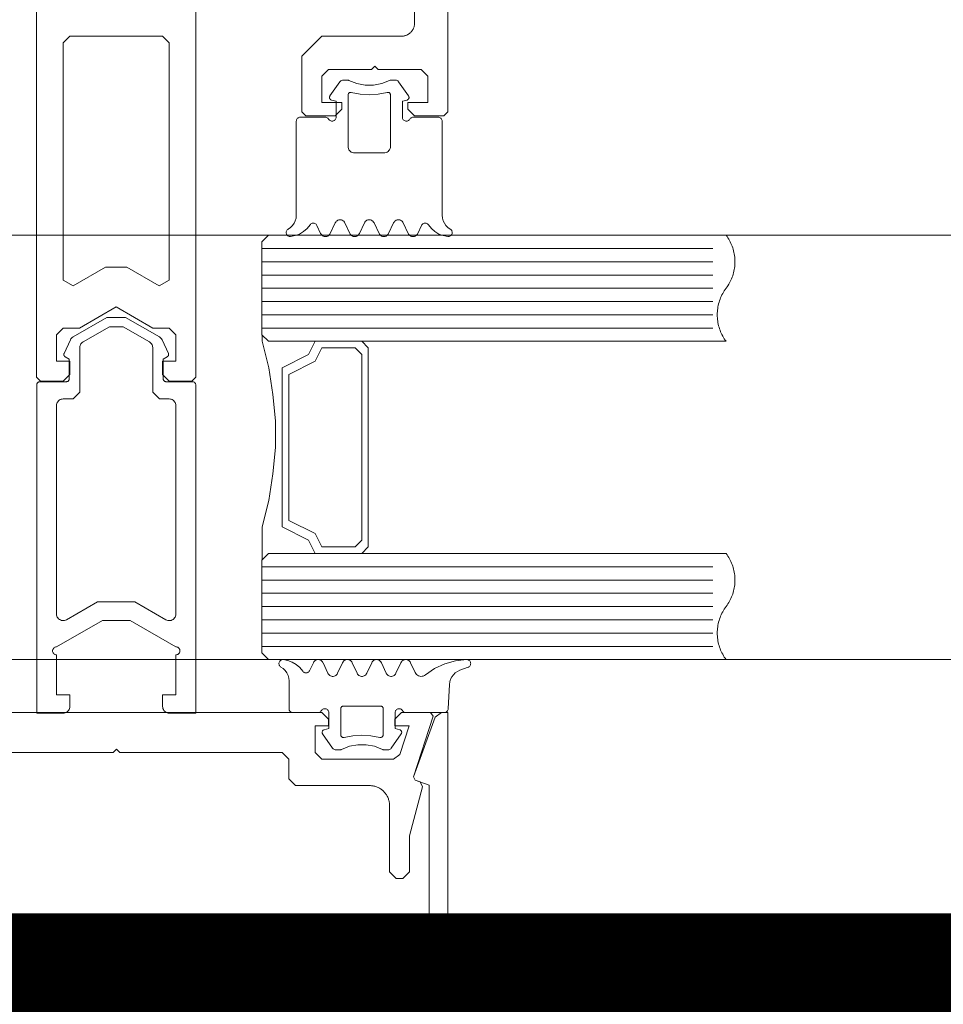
# Model space of a CAD drawing. Header units: millimetres. Extents: x 7483 to 13091, y 8111 to 13871.
# Tile 150 of 256: x 9749 to 9756, y 9220 to 9227. Entities that reach past the tile are written whole.
import ezdxf

# ---------------------------------------------------------------- set-up
doc = ezdxf.new("R2010")
doc.units = ezdxf.units.MM
doc.linetypes.add('DASHED2', pattern=[0.375, 0.25, -0.125])
doc.linetypes.add('DGN_STYLE_2', pattern=[30.2, 18.12, -12.08])
doc.layers.add('a___wymiary', color=7, linetype='Continuous', lineweight=5, true_color=0x000000)
doc.layers.add('wymiary', color=7, linetype='Continuous', lineweight=5, true_color=0xb2b2b2)
for name, color, linetype, lineweight in [('A_zaluzje', 7, 'Continuous', 15), ('CZ-SR', 106, 'Continuous', 13), ('drzwi', 30, 'Continuous', 20)]:
    doc.layers.add(name, color=color, linetype=linetype, lineweight=lineweight)
doc.layers.add('konstrukcja poglądowo', color=7, linetype='Continuous', lineweight=5, true_color=0xb2b2b2, plot=False)
doc.layers.add('Powierzchnie', color=21, linetype='DGN_STYLE_2', lineweight=15, plot=False)
doc.styles.add('Arial', font='arial.ttf')
doc.dimstyles.new('wymiary agp1', dxfattribs={"dimtxt": 16, "dimasz": 5, "dimexe": 30, "dimexo": 60, "dimgap": 1.8, "dimtad": 1, "dimdec": 3, "dimrnd": 0.5, "dimdsep": 46, "dimtxsty": 'Arial', "dimblk": 'znacznik', "dimcen": 1.5, "dimse1": 1, "dimse2": 1, "dimclrd": 256, "dimazin": 0, "dimtfac": 1, "dimtdec": 3, "dimtmove": 1, "dimatfit": 3, "dimldrblk": 'znacznik', "dimfxl": 0, "dimlwd": -1, "dimarcsym": 0})

# ---------------------------------------------------------------- blocks, each defined once
blk = doc.blocks.new('zw$58')
for p, q in [((6.352965, 6.757207), (6.278063, 6.650213)), ((6.870836, 6.650213), (6.795885, 6.757207)), ((6.179918, 5.673681), (6.20819, 5.613097)), ((6.2807, 5.613097), (6.3182, 5.693505)), ((6.390709, 5.693505), (6.428209, 5.613097)), ((6.50067, 5.613097), (6.53817, 5.693505)), ((6.61068, 5.693505), (6.64818, 5.613097)), ((6.72069, 5.613097), (6.75819, 5.693505)), ((6.8307, 5.693505), (6.8682, 5.613097)), ((6.940709, 5.613097), (6.968932, 5.673681)), ((5.765458, 5.500001), (9.165458, 5.500001)), ((5.765458, 5.400001), (9.165458, 5.400001)), ((5.765458, 5.300001), (9.165458, 5.300001)), ((5.765458, 5.200001), (9.165458, 5.200001)), ((5.765458, 5.100001), (9.165458, 5.100001)), ((5.765458, 5.000001), (9.165458, 5.000001)), ((5.765458, 4.900001), (9.165458, 4.900001)), ((5.266521, 4.470571), (5.266521, 1.995649)), ((5.765458, 3.100001), (9.165458, 3.100001)), ((5.765458, 3.000001), (9.165458, 3.000001)), ((5.765458, 2.900001), (9.165458, 2.900001)), ((5.765458, 2.800001), (9.165458, 2.800001)), ((5.765458, 2.700001), (9.165458, 2.700001)), ((5.765458, 2.600001), (9.165458, 2.600001)), ((5.765458, 2.500001), (9.165458, 2.500001)), ((6.125042, 2.31632), (6.153313, 2.376909)), ((6.225823, 2.376909), (6.263323, 2.296495)), ((6.335833, 2.296495), (6.373284, 2.376909)), ((6.445794, 2.376909), (6.483294, 2.296495)), ((6.555803, 2.296495), (6.593303, 2.376909)), ((6.665813, 2.376909), (6.703313, 2.296495)), ((6.775823, 2.296495), (6.813323, 2.376909)), ((7.319817, 2.341814), (7.257952, 2.319304)), ((7.17343, 2.233617), (7.17343, 2.233617)), ((7.179192, 2.212816), (7.169524, 2.028435)), ((7.17343, 2.138372), (7.17343, 2.138372)), ((6.36386, 2.04312), (6.36386, 2.04312)), ((6.768645, 1.995494), (6.768645, 1.995494)), ((6.768645, 1.900243), (6.768645, 1.900243)), ((6.22094, 1.852617), (6.22094, 1.852617)), ((6.298089, 1.732793), (6.223186, 1.839788)), ((6.81596, 1.839788), (6.741009, 1.732793))]:
    blk.add_line(p, q)
for points in [[(6.916666, 8.0002), (6.916666, 7.2002), (6.916571, 7.195838), (6.916285, 7.191485), (6.91581, 7.187147), (6.915147, 7.182835), (6.914296, 7.178556), (6.913259, 7.174318), (6.912038, 7.17013), (6.910635, 7.165998), (6.909054, 7.161932), (6.907297, 7.157938), (6.905367, 7.154025), (6.903269, 7.1502), (6.901005, 7.14647), (6.898581, 7.142842), (6.896001, 7.139324), (6.89327, 7.135921), (6.890394, 7.132641), (6.887377, 7.129489), (6.884225, 7.126472), (6.880945, 7.123596), (6.877542, 7.120865), (6.874024, 7.118285), (6.870396, 7.115861), (6.866666, 7.113598), (6.862841, 7.111499), (6.858928, 7.109569), (6.854934, 7.107812), (6.850868, 7.106231), (6.846737, 7.104828), (6.842548, 7.103608), (6.83831, 7.10257), (6.834031, 7.101719), (6.829719, 7.101056), (6.825382, 7.100581), (6.821028, 7.100295), (6.816666, 7.1002), (6.216666, 7.1002), (6.066666, 6.9502), (6.066666, 6.5302), (6.096666, 6.5002), (6.316666, 6.5002), (6.366666, 6.5502), (6.366666, 6.6002), (6.216666, 6.6002), (6.216666, 6.8002), (6.266666, 6.8502), (6.591666, 6.8502), (6.616666, 6.8752), (6.641666, 6.8502), (6.966666, 6.8502), (7.016666, 6.8002), (7.016666, 6.6002), (6.866666, 6.6002), (6.866666, 6.5502), (6.916666, 6.5002), (7.136666, 6.5002), (7.166666, 6.5302), (7.166666, 14.7502)], [(4.066062, 8.0002), (4.066062, 4.53), (4.096062, 4.5), (4.266062, 4.5), (4.316062, 4.55), (4.316062, 4.65), (4.216062, 4.65), (4.216062, 4.85), (4.266062, 4.9), (4.266062, 4.9), (4.389267, 4.9), (4.666062, 5.059808), (4.942857, 4.9), (5.066062, 4.9), (5.116062, 4.85), (5.116062, 4.65), (5.016062, 4.65), (5.016062, 4.55), (5.066062, 4.5), (5.236062, 4.5), (5.266062, 4.53), (5.266062, 8.0002)], [(6.420685, 6.766745), (6.41746, 6.768152), (6.414092, 6.769172), (6.410628, 6.769791), (6.407116, 6.77), (6.377526, 6.77), (6.371804, 6.769445), (6.366294, 6.767809), (6.361196, 6.765153), (6.356699, 6.761573), (6.352967, 6.757202)], [(6.420692, 6.766753), (6.47998, 6.743386), (6.542587, 6.731494), (6.606312, 6.731494), (6.668919, 6.743386), (6.728207, 6.766753)], [(6.795916, 6.757225), (6.792857, 6.760918), (6.789249, 6.764077), (6.785184, 6.766621), (6.780765, 6.768485), (6.776105, 6.769621), (6.771325, 6.77), (6.741783, 6.77), (6.738269, 6.769796), (6.734803, 6.769183), (6.731432, 6.768167), (6.728204, 6.766764)], [(6.268456, 6.475009), (6.271455, 6.470724), (6.275153, 6.467025), (6.279437, 6.464025), (6.284177, 6.461814), (6.289229, 6.460459), (6.29444, 6.460003), (6.299651, 6.460458), (6.304703, 6.46181), (6.309444, 6.46402), (6.313729, 6.467019), (6.317428, 6.470717), (6.320429, 6.475001), (6.32264, 6.47974), (6.323994, 6.484792), (6.32445, 6.490001), (6.32445, 6.610003), (6.289244, 6.619426)], [(6.278065, 6.650215), (6.276323, 6.647197), (6.275132, 6.643923), (6.274526, 6.640492), (6.274525, 6.637008), (6.275128, 6.633577), (6.276318, 6.630302), (6.278057, 6.627283), (6.280294, 6.624613), (6.282961, 6.622371), (6.285975, 6.620626), (6.289247, 6.61943)], [(6.439438, 6.676828), (6.435844, 6.677415), (6.432203, 6.67734), (6.428637, 6.676605), (6.425262, 6.675236), (6.422192, 6.673277), (6.419528, 6.670794), (6.417358, 6.667869), (6.415755, 6.664598), (6.414771, 6.661091), (6.41444, 6.657463), (6.41444, 6.27), (6.415199, 6.261318), (6.417455, 6.252899), (6.421138, 6.245), (6.426138, 6.237861), (6.4323, 6.231698), (6.43944, 6.226699), (6.447339, 6.223015), (6.455757, 6.22076), (6.46444, 6.22), (6.684459, 6.22), (6.693142, 6.22076), (6.70156, 6.223015), (6.709459, 6.226699), (6.716599, 6.231698), (6.722761, 6.237861), (6.727761, 6.245), (6.731444, 6.252899), (6.7337, 6.261318), (6.734459, 6.27), (6.734459, 6.657463), (6.734128, 6.661089), (6.733144, 6.664594), (6.731541, 6.667862), (6.729371, 6.670787), (6.726707, 6.67327), (6.723636, 6.675229), (6.720261, 6.6766), (6.716693, 6.677338), (6.71305, 6.677416), (6.709454, 6.676834)], [(6.439443, 6.676829), (6.506404, 6.663984), (6.57445, 6.659679), (6.642495, 6.663984), (6.709457, 6.676829)], [(6.880431, 6.474988), (6.87743, 6.470707), (6.87373, 6.467012), (6.869445, 6.464015), (6.864705, 6.461808), (6.859654, 6.460456), (6.854445, 6.460003), (6.849235, 6.46046), (6.844185, 6.461814), (6.839446, 6.464025), (6.835163, 6.467024), (6.831466, 6.470722), (6.828468, 6.475005), (6.826258, 6.479743), (6.824905, 6.484793), (6.82445, 6.490001), (6.82445, 6.610003), (6.859606, 6.619426)], [(6.859606, 6.619418), (6.862885, 6.620607), (6.865907, 6.622349), (6.86858, 6.624588), (6.870824, 6.627259), (6.87257, 6.630279), (6.873765, 6.633556), (6.874373, 6.636991), (6.874374, 6.640479), (6.87377, 6.643915), (6.872578, 6.647193), (6.870834, 6.650215)], [(5.963608, 5.646098), (5.980964, 5.65806), (5.995959, 5.672875), (6.00813, 5.690084), (6.017102, 5.709158), (6.022599, 5.729508), (6.02445, 5.750505), (6.02445, 6.460003), (6.024905, 6.465209), (6.026258, 6.470258), (6.028466, 6.474995), (6.031463, 6.479277), (6.035158, 6.482974), (6.039439, 6.485974), (6.044175, 6.488186), (6.049223, 6.489542), (6.05443, 6.490001), (6.242467, 6.490001), (6.247679, 6.489549), (6.252734, 6.488199), (6.257477, 6.485991), (6.261765, 6.482993), (6.265467, 6.479296), (6.26847, 6.475012)], [(7.185291, 5.646098), (7.167935, 5.65806), (7.15294, 5.672875), (7.140769, 5.690084), (7.131797, 5.709158), (7.1263, 5.729508), (7.12445, 5.750505), (7.12445, 6.460003), (7.123993, 6.465215), (7.122637, 6.470268), (7.120425, 6.475009), (7.117422, 6.479294), (7.11372, 6.482992), (7.109432, 6.48599), (7.104688, 6.488199), (7.099633, 6.489549), (7.09442, 6.490001), (6.906383, 6.490001), (6.901175, 6.489542), (6.896127, 6.488185), (6.89139, 6.485973), (6.887109, 6.482972), (6.883414, 6.479274), (6.880417, 6.474991)], [(5.963602, 5.646108), (5.959389, 5.643225), (5.955726, 5.639671), (5.952719, 5.635547), (5.950455, 5.630974), (5.948998, 5.626082), (5.948392, 5.621015), (5.948654, 5.615918), (5.949776, 5.61094), (5.951726, 5.606224), (5.954448, 5.601906), (5.957862, 5.598112), (5.961869, 5.594951), (5.966355, 5.592516), (5.971189, 5.590876), (5.97623, 5.590078), (5.981334, 5.590147)], [(5.981334, 5.590144), (6.015944, 5.596665), (6.048873, 5.609155), (6.079101, 5.627228), (6.10569, 5.650322), (6.127816, 5.677723)], [(6.179937, 5.673687), (6.177292, 5.678255), (6.173888, 5.68229), (6.169828, 5.685666), (6.16524, 5.688278), (6.160265, 5.690045), (6.155057, 5.690913), (6.149778, 5.690855), (6.14459, 5.689873), (6.139655, 5.687997), (6.135125, 5.685285), (6.131141, 5.681821), (6.127826, 5.677713)], [(6.390679, 5.693494), (6.387195, 5.699534), (6.382716, 5.704877), (6.377377, 5.70936), (6.371341, 5.712848), (6.364791, 5.715235), (6.357926, 5.716447), (6.350955, 5.716449), (6.344089, 5.71524), (6.337538, 5.712857), (6.3315, 5.709372), (6.326159, 5.704891), (6.321677, 5.699551), (6.31819, 5.693513)], [(6.610689, 5.693513), (6.607203, 5.699551), (6.602721, 5.704891), (6.597379, 5.709372), (6.591341, 5.712857), (6.58479, 5.71524), (6.577925, 5.716449), (6.570954, 5.716447), (6.564089, 5.715235), (6.557539, 5.712848), (6.551503, 5.70936), (6.546164, 5.704877), (6.541685, 5.699534), (6.538201, 5.693494)], [(6.830711, 5.693504), (6.827224, 5.699542), (6.82274, 5.704884), (6.817397, 5.709366), (6.811356, 5.712852), (6.804802, 5.715237), (6.797932, 5.716448), (6.790957, 5.716448), (6.784088, 5.715237), (6.777533, 5.712852), (6.771492, 5.709366), (6.766149, 5.704884), (6.761666, 5.699542), (6.758178, 5.693504)], [(7.021021, 5.677724), (7.017707, 5.681831), (7.013724, 5.685293), (7.009197, 5.688002), (7.004266, 5.689876), (6.999082, 5.690856), (6.993807, 5.690912), (6.988604, 5.690042), (6.983634, 5.688273), (6.979051, 5.685659), (6.974996, 5.682282), (6.971596, 5.678247), (6.968956, 5.673677)], [(7.021034, 5.677723), (7.043167, 5.650315), (7.069765, 5.627216), (7.100003, 5.609142), (7.132944, 5.596654), (7.167565, 5.590139)], [(7.167564, 5.590142), (7.172663, 5.590082), (7.177698, 5.590885), (7.182524, 5.592529), (7.187002, 5.594966), (7.191003, 5.598126), (7.194411, 5.601917), (7.197128, 5.606231), (7.199075, 5.610943), (7.200196, 5.615916), (7.200458, 5.621007), (7.199855, 5.626069), (7.198403, 5.630955), (7.196144, 5.635526), (7.193144, 5.639648), (7.189489, 5.643202), (7.185286, 5.646087)], [(6.208178, 5.613098), (6.211666, 5.607059), (6.216149, 5.601718), (6.221492, 5.597236), (6.227533, 5.593749), (6.234088, 5.591364), (6.240957, 5.590154), (6.247932, 5.590154), (6.254802, 5.591364), (6.261356, 5.593749), (6.267397, 5.597236), (6.27274, 5.601718), (6.277224, 5.607059), (6.280711, 5.613098)], [(6.4282, 5.613089), (6.431686, 5.607052), (6.436166, 5.601713), (6.441506, 5.597233), (6.447542, 5.593748), (6.454091, 5.591364), (6.460955, 5.590153), (6.467924, 5.590153), (6.474788, 5.591364), (6.481337, 5.593748), (6.487374, 5.597233), (6.492713, 5.601713), (6.497194, 5.607052), (6.50068, 5.613089)], [(6.648168, 5.613098), (6.651656, 5.607059), (6.656139, 5.601718), (6.661483, 5.597236), (6.667523, 5.593749), (6.674078, 5.591364), (6.680947, 5.590154), (6.687923, 5.590154), (6.694792, 5.591364), (6.701346, 5.593749), (6.707387, 5.597236), (6.71273, 5.601718), (6.717214, 5.607059), (6.720701, 5.613098)], [(6.86819, 5.613089), (6.871677, 5.607051), (6.876159, 5.601711), (6.8815, 5.59723), (6.887538, 5.593745), (6.894089, 5.591362), (6.900955, 5.590153), (6.907926, 5.590154), (6.914791, 5.591367), (6.921341, 5.593754), (6.927377, 5.597242), (6.932716, 5.601725), (6.937195, 5.607068), (6.940679, 5.613107)], [(5.767458, 3.152001), (5.767458, 3.400001), (5.817458, 3.600001), (5.847458, 3.800001), (5.867458, 4.000001), (5.867458, 4.200001), (5.847458, 4.400001), (5.817458, 4.600001), (5.767458, 4.800001), (5.767458, 4.848001)], [(5.817458, 4.800001), (6.167458, 4.800001), (6.117458, 4.700001), (5.917458, 4.600001), (5.917458, 3.400001), (6.117458, 3.300001), (6.167458, 3.200001), (5.817458, 3.200001)], [(5.926458, 2.399859), (5.921354, 2.399928), (5.916312, 2.399131), (5.911479, 2.39749), (5.906993, 2.395054), (5.902985, 2.391893), (5.899571, 2.388099), (5.89685, 2.383781), (5.8949, 2.379064), (5.893778, 2.374085), (5.893516, 2.368987), (5.894122, 2.363919), (5.895579, 2.359028), (5.897843, 2.354453), (5.900851, 2.350329), (5.904514, 2.346775), (5.908726, 2.343892)], [(6.07294, 2.312277), (6.050814, 2.339678), (6.024225, 2.362773), (5.993997, 2.380845), (5.961067, 2.393336), (5.926458, 2.399856)], [(6.225791, 2.3769), (6.222307, 2.382939), (6.217828, 2.388282), (6.212489, 2.392765), (6.206453, 2.396253), (6.199904, 2.398639), (6.193039, 2.399852), (6.186069, 2.399854), (6.179204, 2.398645), (6.172653, 2.396262), (6.166615, 2.392777), (6.161274, 2.388296), (6.156792, 2.382956), (6.153305, 2.376918)], [(6.445802, 2.376918), (6.442315, 2.382956), (6.437833, 2.388296), (6.432492, 2.392777), (6.426454, 2.396262), (6.419903, 2.398645), (6.413038, 2.399854), (6.406068, 2.399852), (6.399203, 2.398639), (6.392654, 2.396253), (6.386618, 2.392765), (6.381279, 2.388282), (6.3768, 2.382939), (6.373316, 2.3769)], [(6.665824, 2.376909), (6.662336, 2.382948), (6.657853, 2.388289), (6.65251, 2.392771), (6.646469, 2.396257), (6.639915, 2.398642), (6.633046, 2.399853), (6.626071, 2.399853), (6.619202, 2.398642), (6.612648, 2.396257), (6.606607, 2.392771), (6.601264, 2.388289), (6.596781, 2.382948), (6.593293, 2.376909)], [(6.885801, 2.3769), (6.882317, 2.382939), (6.877838, 2.388282), (6.872499, 2.392765), (6.866463, 2.396253), (6.859914, 2.398639), (6.853049, 2.399852), (6.846078, 2.399854), (6.839213, 2.398645), (6.832662, 2.396262), (6.826625, 2.392777), (6.821284, 2.388296), (6.816802, 2.382956), (6.813315, 2.376918)], [(6.885833, 2.376909), (6.920598, 2.302269), (6.925192, 2.294389), (6.931142, 2.287474), (6.938248, 2.281755), (6.946276, 2.277423), (6.954957, 2.274621), (6.964002, 2.273442), (6.973111, 2.273927), (6.98198, 2.276059), (6.990315, 2.279766), (6.997837, 2.284926)], [(7.309075, 2.399997), (7.225042, 2.391525), (7.143634, 2.36903), (7.067174, 2.333153), (6.997843, 2.284919)], [(7.319817, 2.341817), (7.32458, 2.344043), (7.328882, 2.347067), (7.332589, 2.350796), (7.335588, 2.355114), (7.337787, 2.359889), (7.339119, 2.364975), (7.339543, 2.370216), (7.339045, 2.37545), (7.337641, 2.380516), (7.335374, 2.38526), (7.332314, 2.389535), (7.328554, 2.393211), (7.324211, 2.396173), (7.319417, 2.398333), (7.314319, 2.399622), (7.309075, 2.400001)], [(6.213592, 2.01499), (6.210589, 2.010707), (6.206887, 2.007011), (6.2026, 2.004014), (6.197857, 2.001807), (6.192803, 2.000457), (6.187591, 2.000005), (5.999553, 2.000005), (5.994347, 2.000461), (5.9893, 2.001814), (5.984563, 2.004024), (5.980282, 2.007023), (5.976587, 2.010721), (5.97359, 2.015004), (5.971381, 2.019744), (5.970028, 2.024795), (5.969573, 2.030004), (5.969573, 2.239501), (5.967722, 2.260494), (5.962225, 2.280839), (5.953254, 2.299909), (5.941084, 2.317116), (5.926092, 2.331929), (5.908738, 2.343891)], [(6.072951, 2.312287), (6.076266, 2.308178), (6.08025, 2.304715), (6.08478, 2.302003), (6.089714, 2.300127), (6.094902, 2.299145), (6.100181, 2.299087), (6.105388, 2.299955), (6.110363, 2.301723), (6.114951, 2.304334), (6.11901, 2.30771), (6.122414, 2.311744), (6.125059, 2.316313)], [(7.257949, 2.319293), (7.239771, 2.310898), (7.223242, 2.299597), (7.208822, 2.285706), (7.196913, 2.269612), (7.187846, 2.251761), (7.181873, 2.232653), (7.179161, 2.212817)], [(6.263316, 2.296488), (6.266803, 2.290452), (6.271285, 2.285112), (6.276626, 2.280633), (6.282663, 2.277149), (6.289214, 2.274766), (6.296079, 2.273557), (6.303049, 2.273559), (6.309913, 2.274771), (6.316462, 2.277157), (6.322498, 2.280645), (6.327836, 2.285127), (6.332316, 2.290469), (6.3358, 2.296507)], [(6.483284, 2.296498), (6.486772, 2.29046), (6.491256, 2.28512), (6.496599, 2.280639), (6.502639, 2.277153), (6.509193, 2.274769), (6.516061, 2.273558), (6.523036, 2.273558), (6.529904, 2.274769), (6.536458, 2.277153), (6.542499, 2.280639), (6.547842, 2.28512), (6.552325, 2.29046), (6.555813, 2.296498)], [(6.703306, 2.296488), (6.706793, 2.290452), (6.711275, 2.285112), (6.716616, 2.280633), (6.722654, 2.277149), (6.729204, 2.274766), (6.736069, 2.273557), (6.743039, 2.273559), (6.749903, 2.274771), (6.756452, 2.277157), (6.762488, 2.280645), (6.767827, 2.285127), (6.772306, 2.290469), (6.77579, 2.296507)], [(6.234368, 1.87058), (6.269573, 1.880004), (6.269573, 2.000005), (6.269117, 2.005215), (6.267762, 2.010267), (6.265551, 2.015007), (6.26255, 2.019291), (6.258851, 2.022988), (6.254565, 2.025987), (6.249824, 2.028197), (6.244771, 2.029549), (6.239561, 2.030004), (6.23435, 2.029547), (6.229298, 2.028191), (6.224558, 2.02598), (6.220274, 2.022978), (6.216577, 2.019279), (6.213578, 2.014994)], [(6.654535, 1.813178), (6.658129, 1.812591), (6.661769, 1.812666), (6.665336, 1.8134), (6.66871, 1.814769), (6.67178, 1.816727), (6.674444, 1.81921), (6.676614, 1.822134), (6.678218, 1.825404), (6.679202, 1.82891), (6.679534, 1.832537), (6.679534, 2.030004), (6.679231, 2.033474), (6.67833, 2.036839), (6.676859, 2.039997), (6.674863, 2.042852), (6.672402, 2.045317), (6.66955, 2.047317), (6.666395, 2.048792), (6.663032, 2.049697), (6.659563, 2.050005), (6.379534, 2.050005), (6.376065, 2.049697), (6.372702, 2.048792), (6.369547, 2.047317), (6.366695, 2.045317), (6.364234, 2.042852), (6.362238, 2.039997), (6.360767, 2.036839), (6.359867, 2.033474), (6.359563, 2.030004), (6.359563, 1.832537), (6.359895, 1.82891), (6.36088, 1.825404), (6.362483, 1.822134), (6.364653, 1.81921), (6.367317, 1.816727), (6.370387, 1.814769), (6.373761, 1.8134), (6.377328, 1.812666), (6.380968, 1.812591), (6.384562, 1.813178)], [(6.825517, 2.015004), (6.822519, 2.019288), (6.818824, 2.022985), (6.814543, 2.025985), (6.809807, 2.028195), (6.80476, 2.029548), (6.799554, 2.030004), (6.794348, 2.029548), (6.7893, 2.028195), (6.784564, 2.025985), (6.780284, 2.022986), (6.776588, 2.019288), (6.773591, 2.015005), (6.771382, 2.010265), (6.770029, 2.005214), (6.769573, 2.000005), (6.769573, 1.880004), (6.804729, 1.87058)], [(6.825542, 2.015011), (6.828539, 2.010729), (6.832234, 2.007032), (6.836515, 2.004032), (6.841251, 2.001821), (6.846299, 2.000465), (6.851507, 2.000005), (7.139544, 2.000005), (7.144585, 2.000427), (7.149484, 2.00169), (7.154101, 2.003759), (7.158305, 2.006573), (7.161976, 2.010053), (7.16501, 2.014101), (7.167321, 2.0186), (7.168842, 2.023424), (7.169532, 2.028435)], [(2.408003, 0.160956), (4.666666, 0.182364), (6.925329, 0.160956), (6.929718, 0.161011), (6.934101, 0.161258), (6.938468, 0.161697), (6.942812, 0.162328), (6.947123, 0.163149), (6.951395, 0.164158), (6.955619, 0.165353), (6.959785, 0.166733), (6.963888, 0.168294), (6.967917, 0.170034), (6.971867, 0.171948), (6.975729, 0.174035), (6.979495, 0.176289), (6.983159, 0.178705), (6.986714, 0.181281), (6.990152, 0.18401), (6.993466, 0.186887), (6.996652, 0.189907), (6.999702, 0.193063), (7.00261, 0.196351), (7.005371, 0.199763), (7.00798, 0.203292), (7.010432, 0.206933), (7.012721, 0.210678), (7.014844, 0.21452), (7.016796, 0.218451), (7.018574, 0.222464), (7.020174, 0.226552), (7.021593, 0.230705), (7.022829, 0.234917), (7.023878, 0.239179), (7.024739, 0.243483), (7.025411, 0.247821), (7.025892, 0.252183), (7.026181, 0.256563), (7.026277, 0.260952), (7.026277, 1.452461), (6.919826, 1.491206), (6.907872, 1.516841), (7.071754, 1.967101), (7.118738, 2), (7.166666, 2), (7.166666, 0.25), (7.166428, 0.239095), (7.165715, 0.228211), (7.164527, 0.217369), (7.162868, 0.206588), (7.16074, 0.19589), (7.158147, 0.185295), (7.155095, 0.174824), (7.151589, 0.164495), (7.147636, 0.154329), (7.143243, 0.144346), (7.138419, 0.134563), (7.133172, 0.125), (7.127514, 0.115675), (7.121454, 0.106606), (7.115004, 0.09781), (7.108177, 0.089303), (7.100985, 0.081103), (7.093443, 0.073223), (7.085564, 0.065681), (7.077363, 0.058489), (7.068856, 0.051662), (7.06006, 0.045212), (7.050991, 0.039152), (7.041666, 0.033494), (7.032103, 0.028247), (7.022321, 0.023423), (7.012337, 0.01903), (7.002171, 0.015077), (6.991842, 0.011571), (6.981371, 0.008519), (6.970776, 0.005926), (6.960078, 0.003798), (6.949298, 0.002139), (6.938455, 0.000951), (6.927571, 0.000238), (6.916666, 0), (2.416666, 0)], [(3.417637, 1.7), (4.642637, 1.7), (4.667637, 1.725), (4.692637, 1.7), (5.917637, 1.7), (5.967637, 1.65), (5.967637, 1.5), (6.017637, 1.45), (6.577637, 1.45), (6.58418, 1.449857), (6.59071, 1.449429), (6.597216, 1.448717), (6.603684, 1.447721), (6.610103, 1.446445), (6.61646, 1.444889), (6.622743, 1.443058), (6.62894, 1.440954), (6.635039, 1.438582), (6.64103, 1.435946), (6.646899, 1.433052), (6.652637, 1.429904), (6.658232, 1.426509), (6.663673, 1.422873), (6.668951, 1.419003), (6.674055, 1.414907), (6.678975, 1.410592), (6.683703, 1.406066), (6.688229, 1.401339), (6.692544, 1.396418), (6.69664, 1.391314), (6.70051, 1.386037), (6.704146, 1.380595), (6.707541, 1.375), (6.710689, 1.369262), (6.713583, 1.363393), (6.716219, 1.357403), (6.718591, 1.351303), (6.720694, 1.345106), (6.722526, 1.338823), (6.724081, 1.332466), (6.725358, 1.326047), (6.726354, 1.319579), (6.727066, 1.313073), (6.727494, 1.306543), (6.727637, 1.3), (6.727637, 0.8), (6.777637, 0.75), (6.827637, 0.75), (6.877637, 0.8), (6.877637, 1.072408), (6.976615, 1.441798), (6.957863, 1.477766), (6.920819, 1.491198), (6.908608, 1.516156), (7.056666, 1.973844), (7.037637, 2), (6.817637, 2), (6.767637, 1.95), (6.767637, 1.900499), (6.875286, 1.900499), (6.805448, 1.684611), (6.757875, 1.65), (6.217637, 1.65), (6.167637, 1.7), (6.167637, 1.900499), (6.267637, 1.900499), (6.267637, 1.95), (6.217637, 2), (3.117637, 2)], [(6.234371, 1.87057), (6.231099, 1.869375), (6.228084, 1.86763), (6.225418, 1.865388), (6.223181, 1.862718), (6.221441, 1.859699), (6.220252, 1.856425), (6.219648, 1.852994), (6.21965, 1.84951), (6.220256, 1.846079), (6.221448, 1.842805), (6.223189, 1.839788)], [(6.81596, 1.8398), (6.817702, 1.842819), (6.818894, 1.846094), (6.819498, 1.849526), (6.819496, 1.853011), (6.818889, 1.856443), (6.817695, 1.859717), (6.815949, 1.862734), (6.813706, 1.865403), (6.811033, 1.867643), (6.808012, 1.869385), (6.804734, 1.870576)], [(6.654538, 1.813178), (6.587585, 1.826018), (6.519549, 1.830321), (6.451512, 1.826018), (6.384559, 1.813178)], [(6.298092, 1.732797), (6.301824, 1.728426), (6.306321, 1.724847), (6.311418, 1.722191), (6.316928, 1.720555), (6.322649, 1.72), (6.352239, 1.72), (6.355752, 1.720209), (6.359216, 1.720828), (6.362584, 1.721849), (6.36581, 1.723257)], [(6.673335, 1.723238), (6.614045, 1.746608), (6.551435, 1.758504), (6.487705, 1.758508), (6.425094, 1.74662), (6.365801, 1.723258)], [(6.673326, 1.723237), (6.676555, 1.721833), (6.679926, 1.720818), (6.683392, 1.720204), (6.686907, 1.72), (6.716448, 1.72), (6.722167, 1.720551), (6.727675, 1.722183), (6.732772, 1.724837), (6.737269, 1.728415), (6.741001, 1.732786)]]:
    blk.add_lwpolyline(points)
for points in [[(4.341062, 5.218579), (4.585677, 5.359808), (4.746446, 5.359808), (4.991062, 5.218579), (5.066062, 5.26188), (5.066062, 7.0502), (5.016062, 7.1002), (4.316062, 7.1002), (4.266062, 7.0502), (4.266062, 5.26188), (4.341062, 5.218579)], [(5.815458, 4.800001), (9.265458, 4.800001), (9.25848, 4.80966), (9.251851, 4.819563), (9.245581, 4.829696), (9.239677, 4.840046), (9.234147, 4.850601), (9.228997, 4.861347), (9.224235, 4.87227), (9.219866, 4.883356), (9.215897, 4.894592), (9.212331, 4.905962), (9.209174, 4.917452), (9.20643, 4.929048), (9.204102, 4.940734), (9.202194, 4.952497), (9.200706, 4.96432), (9.199643, 4.976188), (9.199004, 4.988087), (9.198791, 5.000001), (9.199004, 5.011915), (9.199643, 5.023814), (9.200706, 5.035683), (9.202194, 5.047506), (9.204102, 5.059268), (9.20643, 5.070954), (9.209174, 5.08255), (9.212331, 5.09404), (9.215897, 5.10541), (9.219866, 5.116646), (9.224235, 5.127732), (9.228997, 5.138655), (9.234147, 5.149401), (9.239677, 5.159956), (9.245581, 5.170307), (9.251851, 5.18044), (9.25848, 5.190342), (9.265458, 5.200001), (9.272436, 5.20966), (9.279064, 5.219563), (9.285335, 5.229696), (9.291239, 5.240046), (9.296769, 5.250601), (9.301918, 5.261347), (9.306681, 5.27227), (9.311049, 5.283356), (9.315019, 5.294592), (9.318584, 5.305962), (9.321741, 5.317452), (9.324485, 5.329048), (9.326813, 5.340734), (9.328722, 5.352497), (9.330209, 5.36432), (9.331273, 5.376188), (9.331911, 5.388087), (9.332124, 5.400001), (9.331911, 5.411915), (9.331273, 5.423814), (9.330209, 5.435683), (9.328722, 5.447506), (9.326813, 5.459268), (9.324485, 5.470954), (9.321741, 5.48255), (9.318584, 5.49404), (9.315019, 5.50541), (9.311049, 5.516646), (9.306681, 5.527732), (9.301918, 5.538655), (9.296769, 5.549401), (9.291239, 5.559956), (9.285335, 5.570307), (9.279064, 5.58044), (9.272436, 5.590342), (9.265458, 5.600001), (5.815458, 5.600001), (5.765458, 5.550001), (5.765458, 4.850001), (5.815458, 4.800001)], [(4.091582, 4.49564), (4.291533, 4.49564), (4.294816, 4.495938), (4.2978, 4.496535), (4.300785, 4.497729), (4.30347, 4.49952), (4.305858, 4.501609), (4.307947, 4.503996), (4.309439, 4.506682), (4.310633, 4.509368), (4.311528, 4.512651), (4.311528, 4.515635), (4.311528, 4.665748), (4.281685, 4.68246), (4.278999, 4.684549), (4.276611, 4.686638), (4.274821, 4.689324), (4.273329, 4.692309), (4.272135, 4.695591), (4.271836, 4.698874), (4.271836, 4.702157), (4.272433, 4.70544), (4.273627, 4.708424), (4.321377, 4.811086), (4.325256, 4.817651), (4.329733, 4.82362), (4.335403, 4.828992), (4.34167, 4.83317), (4.595937, 4.98), (4.737395, 4.98), (4.991662, 4.83317), (4.997929, 4.828992), (5.003599, 4.82362), (5.008076, 4.817651), (5.011955, 4.811086), (5.059705, 4.708424), (5.060899, 4.70544), (5.061496, 4.702157), (5.061496, 4.698874), (5.061197, 4.695591), (5.060003, 4.692309), (5.058511, 4.689324), (5.056721, 4.686638), (5.054333, 4.684549), (5.051647, 4.68246), (5.021804, 4.665748), (5.021804, 4.515635), (5.021804, 4.512651), (5.022699, 4.509368), (5.023893, 4.506682), (5.025385, 4.503996), (5.027474, 4.501609), (5.029862, 4.49952), (5.032547, 4.497729), (5.035532, 4.496535), (5.038516, 4.495938), (5.041799, 4.49564), (5.24175, 4.49564), (5.24563, 4.495341), (5.24951, 4.494446), (5.253091, 4.492954), (5.256374, 4.490865), (5.259358, 4.488179), (5.261746, 4.485195), (5.263835, 4.481912), (5.265327, 4.478331), (5.266222, 4.474451), (5.266521, 4.470571), (5.266521, 1.995649), (5.066569, 1.995649), (5.05881, 1.996246), (5.051349, 1.998037), (5.043888, 2.001021), (5.037322, 2.005199), (5.031354, 2.010272), (5.02628, 2.016241), (5.022102, 2.022807), (5.019118, 2.030268), (5.017327, 2.037728), (5.01673, 2.045786), (5.01673, 2.135615), (5.116706, 2.135615), (5.116706, 2.435841), (5.121481, 2.436139), (5.125958, 2.437333), (5.130434, 2.439124), (5.134314, 2.441511), (5.137895, 2.444794), (5.140879, 2.448375), (5.143267, 2.452255), (5.145057, 2.456731), (5.146251, 2.461208), (5.14655, 2.465983), (5.146251, 2.470459), (5.145057, 2.475234), (5.143267, 2.479412), (5.140879, 2.48359), (5.137895, 2.487172), (5.134314, 2.490156), (5.130434, 2.492544), (5.125958, 2.494334), (5.121481, 2.495528), (5.116706, 2.495826), (4.770521, 2.695778), (4.562811, 2.695778), (4.216626, 2.495826), (4.211851, 2.495528), (4.207374, 2.494334), (4.202898, 2.492544), (4.199018, 2.490156), (4.195437, 2.487172), (4.192453, 2.48359), (4.190065, 2.479412), (4.188275, 2.475234), (4.187081, 2.470459), (4.186782, 2.465983), (4.187081, 2.461208), (4.188275, 2.456731), (4.190065, 2.452255), (4.192453, 2.448375), (4.195437, 2.444794), (4.199018, 2.441511), (4.202898, 2.439124), (4.207374, 2.437333), (4.211851, 2.436139), (4.216626, 2.435841), (4.216626, 2.135615), (4.316602, 2.135615), (4.316602, 2.045786), (4.316005, 2.037728), (4.314214, 2.030268), (4.31123, 2.022807), (4.307052, 2.016241), (4.301978, 2.010272), (4.29601, 2.005199), (4.289444, 2.001021), (4.281983, 1.998037), (4.274522, 1.996246), (4.266763, 1.995649), (4.066811, 1.995649), (4.066811, 4.470571), (4.06711, 4.474451), (4.068005, 4.478331), (4.069497, 4.481912), (4.071586, 4.485195), (4.073974, 4.488179), (4.076958, 4.490865), (4.080241, 4.492954), (4.083822, 4.494446), (4.087702, 4.495341), (4.091582, 4.49564)], [(4.266763, 4.365522), (4.34167, 4.365522), (4.391807, 4.415659), (4.391807, 4.752294), (4.392106, 4.759755), (4.393896, 4.767216), (4.396582, 4.77408), (4.400462, 4.780645), (4.404938, 4.786316), (4.410609, 4.791389), (4.416577, 4.795567), (4.614738, 4.909868), (4.718594, 4.909868), (4.916755, 4.795567), (4.922723, 4.791389), (4.928394, 4.786316), (4.93287, 4.780645), (4.93675, 4.77408), (4.939436, 4.767216), (4.941226, 4.759755), (4.941525, 4.752294), (4.941525, 4.415659), (4.991662, 4.365522), (5.066569, 4.365522), (5.074627, 4.364925), (5.082088, 4.363135), (5.08925, 4.36015), (5.096114, 4.355972), (5.102083, 4.350899), (5.107156, 4.34493), (5.111334, 4.338365), (5.114319, 4.331202), (5.116109, 4.323443), (5.116706, 4.315684), (5.116706, 2.744124), (5.116109, 2.736067), (5.11402, 2.728307), (5.111036, 2.720846), (5.106559, 2.713982), (5.101188, 2.708014), (5.09492, 2.70294), (5.088056, 2.699061), (5.080595, 2.696076), (5.072836, 2.694584), (5.064778, 2.694286), (5.056721, 2.695181), (5.048961, 2.69727), (5.041799, 2.700851), (4.808124, 2.835744), (4.525208, 2.835744), (4.291533, 2.700851), (4.284371, 2.69727), (4.276611, 2.695181), (4.268554, 2.694286), (4.260496, 2.694584), (4.252737, 2.696076), (4.245276, 2.699061), (4.238412, 2.70294), (4.232144, 2.708014), (4.226773, 2.713982), (4.222296, 2.720846), (4.219312, 2.728307), (4.217223, 2.736067), (4.216626, 2.744124), (4.216626, 4.315684), (4.217223, 4.323443), (4.219013, 4.331202), (4.221998, 4.338365), (4.226176, 4.34493), (4.231249, 4.350899), (4.237218, 4.355972), (4.244082, 4.36015), (4.251244, 4.363135), (4.258705, 4.364925), (4.266763, 4.365522)], [(6.517458, 3.200001), (6.567458, 3.250001), (6.567458, 4.750001), (6.517458, 4.800001), (6.167458, 4.800001), (6.117458, 4.700001), (5.917458, 4.600001), (5.917458, 3.400001), (6.117458, 3.300001), (6.167458, 3.200001), (6.517458, 3.200001)], [(6.467458, 3.250001), (6.517458, 3.300001), (6.517458, 4.700001), (6.467458, 4.750001), (6.217458, 4.750001), (6.167458, 4.650001), (5.967458, 4.550001), (5.967458, 3.450001), (6.167458, 3.350001), (6.217458, 3.250001), (6.467458, 3.250001)], [(5.815458, 2.400001), (9.265458, 2.400001), (9.25848, 2.40966), (9.251851, 2.419563), (9.245581, 2.429696), (9.239677, 2.440046), (9.234147, 2.450601), (9.228997, 2.461347), (9.224235, 2.47227), (9.219866, 2.483356), (9.215897, 2.494592), (9.212331, 2.505962), (9.209174, 2.517452), (9.20643, 2.529048), (9.204102, 2.540734), (9.202194, 2.552497), (9.200706, 2.56432), (9.199643, 2.576188), (9.199004, 2.588087), (9.198791, 2.600001), (9.199004, 2.611915), (9.199643, 2.623814), (9.200706, 2.635683), (9.202194, 2.647506), (9.204102, 2.659268), (9.20643, 2.670954), (9.209174, 2.68255), (9.212331, 2.69404), (9.215897, 2.70541), (9.219866, 2.716646), (9.224235, 2.727732), (9.228997, 2.738655), (9.234147, 2.749401), (9.239677, 2.759956), (9.245581, 2.770307), (9.251851, 2.78044), (9.25848, 2.790342), (9.265458, 2.800001), (9.272436, 2.80966), (9.279064, 2.819563), (9.285335, 2.829696), (9.291239, 2.840046), (9.296769, 2.850601), (9.301918, 2.861347), (9.306681, 2.87227), (9.311049, 2.883356), (9.315019, 2.894592), (9.318584, 2.905962), (9.321741, 2.917452), (9.324485, 2.929048), (9.326813, 2.940734), (9.328722, 2.952497), (9.330209, 2.96432), (9.331273, 2.976188), (9.331911, 2.988087), (9.332124, 3.000001), (9.331911, 3.011915), (9.331273, 3.023814), (9.330209, 3.035683), (9.328722, 3.047506), (9.326813, 3.059268), (9.324485, 3.070954), (9.321741, 3.08255), (9.318584, 3.09404), (9.315019, 3.10541), (9.311049, 3.116646), (9.306681, 3.127732), (9.301918, 3.138655), (9.296769, 3.149401), (9.291239, 3.159956), (9.285335, 3.170307), (9.279064, 3.18044), (9.272436, 3.190342), (9.265458, 3.200001), (5.815458, 3.200001), (5.765458, 3.150001), (5.765458, 2.450001), (5.815458, 2.400001)]]:
    blk.add_lwpolyline(points, close=True)
blk = doc.blocks.new('gfhgfhhf')
at = {"layer": 'drzwi'}
for points in [[(8212.0716, 5161.7507), (9892.0665, 5161.7507)], [(8211.9052, 5158.5507), (9892.0665, 5158.5507)], [(8209.9443, 5156.1507), (9892.0665, 5156.1507)]]:
    blk.add_lwpolyline(points, dxfattribs=at)
blk.add_blockref('zw$58', (9234.8998, 5156.1511), dxfattribs=at)
blk = doc.blocks.new('ghgfhgfhhaasdsd')
at = {"layer": 'A_zaluzje', "linetype": 'DASHED2', "ltscale": 100}
blk.add_lwpolyline([(-1188.0722, 13090.3643), (-1188.0722, 13089.5643), (-1200.0722, 13089.5643), (-1200.0722, 13090.3643), (-1188.0722, 13090.3643)], dxfattribs=at)
blk = doc.blocks.new('znacznik')
at = {"layer": 'a___wymiary'}
for p, q in [((0, 1.3936), (0, -1.3936)), ((1.3936, 0), (-1.3936, 0))]:
    blk.add_line(p, q, dxfattribs=at)
at = {"layer": 'a___wymiary', "const_width": 0.2}
blk.add_lwpolyline([(0.8759, 0.8759), (-0.8759, -0.8759)], dxfattribs=at)
blk = doc.blocks.new('*D1303')
at = {"layer": 'Defpoints', "color": 0, "transparency": 16777216}
for p in [(8555.2864, 11469.3622), (10277.0226, 11469.3622), (8692.0284, 9219.5616)]:
    blk.add_point(p, dxfattribs=at)
at = {"layer": 'wymiary', "color": 253, "true_color": 0x999999, "transparency": 16777216}
blk.add_line((8555.2864, 9224.5616), (8555.2864, 11464.3622), dxfattribs=at)
at = {"layer": 'wymiary', "color": 253, "true_color": 0x999999, "transparency": 16777216, "xscale": 5, "yscale": 5, "zscale": 5}
for p, rotation in [((8555.2864, 11469.3622), 90), ((8555.2864, 9219.5616), 270)]:
    blk.add_blockref('znacznik', p, dxfattribs=dict(at, rotation=rotation))
at = {"layer": 'wymiary', "color": 18, "true_color": 0x000000, "transparency": 16777216, "insert": (8545.3172, 10344.4619), "char_height": 16, "attachment_point": 5, "rotation": 90, "style": 'Arial'}
blk.add_mtext('2250', dxfattribs=at)
blk = doc.blocks.new('*D1310')
at = {"layer": 'Defpoints', "color": 0, "transparency": 16777216}
for p in [(11144.6975, 9237.0039), (8715.2884, 9231.2593), (11144.6975, 9089.5616)]:
    blk.add_point(p, dxfattribs=at)
at = {"layer": 'wymiary', "color": 253, "true_color": 0x999999, "transparency": 16777216}
blk.add_line((8720.2884, 9089.5616), (11139.6975, 9089.5616), dxfattribs=at)
at = {"layer": 'wymiary', "color": 253, "true_color": 0x999999, "transparency": 16777216, "xscale": 5, "yscale": 5, "zscale": 5, "rotation": 180}
blk.add_blockref('znacznik', (8715.2884, 9089.5616), dxfattribs=at)
at = {"layer": 'wymiary', "color": 253, "true_color": 0x999999, "transparency": 16777216, "xscale": 5, "yscale": 5, "zscale": 5}
blk.add_blockref('znacznik', (11144.6975, 9089.5616), dxfattribs=at)
at = {"layer": 'wymiary', "color": 18, "true_color": 0x000000, "transparency": 16777216, "insert": (9929.993, 9099.5307), "char_height": 16, "attachment_point": 5, "style": 'Arial'}
blk.add_mtext('2429.5', dxfattribs=at)
blk = doc.blocks.new('gfgfddg')
at = {"color": 6, "lineweight": 30}
blk.add_circle((-145.3309, -542.5058), 15.8652, dxfattribs=at)

msp = doc.modelspace()

# ---------------------------------------------------------------- linework, layer by layer
at = {"layer": 'Powierzchnie', "const_width": 1}
msp.add_lwpolyline([(8715.2884, 11179.7122), (8715.2884, 9219.8948), (12184.8952, 9219.9116), (12184.8952, 11469.7122), (10277.0247, 11469.7122), (10277.0247, 11179.7122), (8715.2884, 11179.7122)], dxfattribs=at)
at = {"layer": 'wymiary'}
msp.add_lwpolyline([(8715.2884, 9219.9116), (8715.2884, 11179.7122), (10277.0247, 11179.7122), (10277.0247, 11469.7122), (12184.8952, 11469.7122), (12184.8952, 9219.9116)], close=True, dxfattribs=at)

# ---------------------------------------------------------------- block references
at = {"layer": 'CZ-SR'}
for name, p in [('ghgfhgfhhaasdsd', (10943.6738, -3870.4523)), ('gfhgfhhf', (510.0352, 4063.7609))]:
    msp.add_blockref(name, p, dxfattribs=at)
at = {"layer": 'konstrukcja poglądowo', "xscale": 5, "yscale": 5, "zscale": 5}
for p in [(10433.9115, 11948.2664), (10433.9115, 11943.2664)]:
    msp.add_blockref('gfgfddg', p, dxfattribs=at)

# ---------------------------------------------------------------- dimensions: what is measured, and where the dimension line sits
at = {"layer": 'wymiary'}
dim = msp.add_linear_dim(base=(8555.2864, 11469.3622), p1=(8692.0284, 9219.5616), p2=(10277.0226, 11469.3622), angle=90, dimstyle='wymiary agp1', override={"dimblk": 'znacznik'}, dxfattribs=at)
dim.commit()
dim.dimension.update_dxf_attribs({"geometry": '*D1303', "text_midpoint": (8545.3172, 10344.4619)})
dim = msp.add_linear_dim(base=(11144.6975, 9089.5616), p1=(8715.2884, 9231.2593), p2=(11144.6975, 9237.0039), dimstyle='wymiary agp1', override={"dimblk": 'znacznik'}, dxfattribs=at)
dim.commit()
dim.dimension.update_dxf_attribs({"geometry": '*D1310', "text_midpoint": (9929.993, 9099.5307)})

doc.saveas('drawing.dxf')
